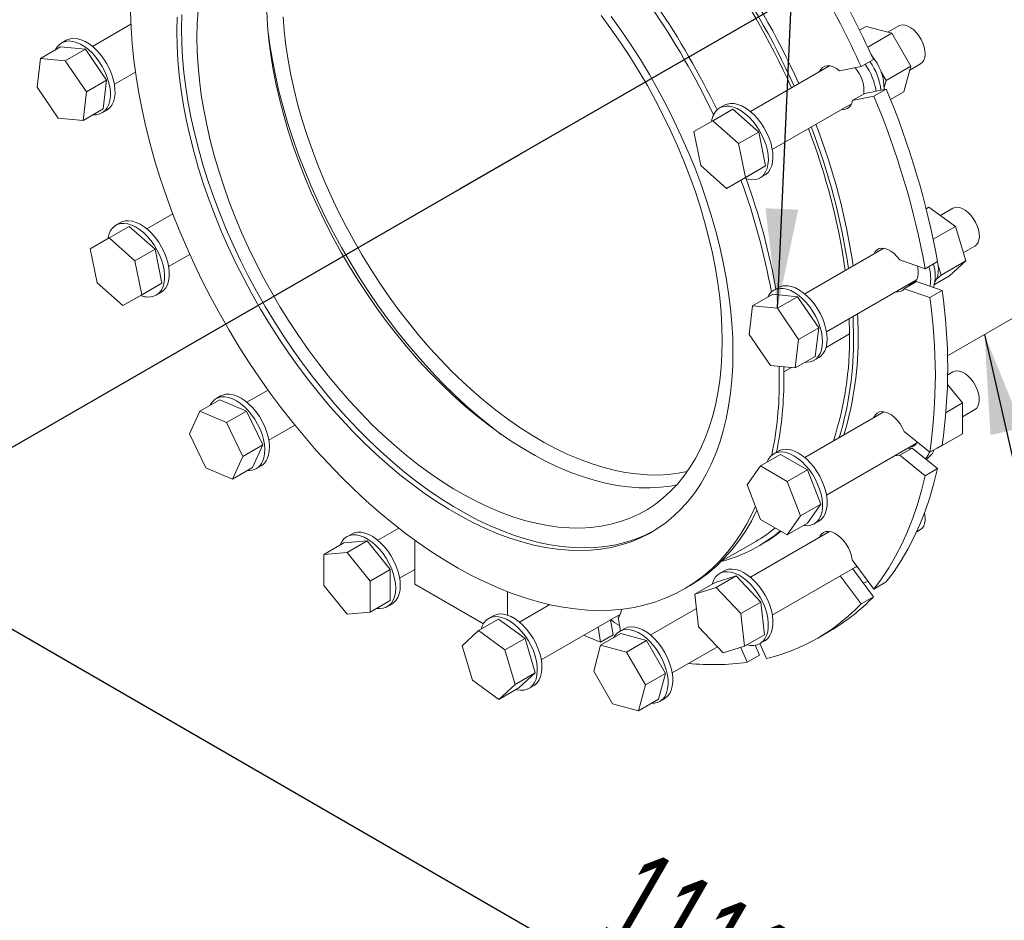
# Model space of a CAD drawing. Header units: millimetres. Extents: x 195 to 7681, y 65 to 5395.
# Tile 14 of 80: x 446 to 897, y 3596 to 4008. Entities that reach past the tile are written whole.
import ezdxf

# ---------------------------------------------------------------- set-up
doc = ezdxf.new("R2010")
doc.units = ezdxf.units.MM
doc.layers.add('COTAS', color=1, linetype='Continuous')
doc.styles.add('SLDTEXTSTYLE4', font='TXT', dxfattribs={"width": 0.605})
doc.dimstyles.new('SLDDIMSTYLE0', dxfattribs={"dimtxt": 45.5, "dimasz": 45.5, "dimexe": 0, "dimexo": 0.0625, "dimgap": 11.375, "dimtad": 1, "dimdec": 0, "dimrnd": 1e-09, "dimzin": 12, "dimdsep": 46, "dimtxsty": 'SLDTEXTSTYLE4', "dimsah": 1, "dimcen": 0.09, "dimadec": 0, "dimazin": 3, "dimtfac": 1, "dimtdec": 0, "dimtofl": 0, "dimtmove": 0, "dimatfit": 3, "dimfxl": 1, "dimfrac": 2, "dimtolj": 1, "dimtzin": 12, "dimarcsym": 0})
doc.dimstyles.new('SLDDIMSTYLE1', dxfattribs={"dimtxt": 0.18, "dimasz": 45.5, "dimexe": 0, "dimexo": 0.0625, "dimgap": 0, "dimtad": 0, "dimtih": 1, "dimtoh": 1, "dimdec": 0, "dimrnd": 1e-09, "dimzin": 0, "dimdsep": 46, "dimtxsty": 'Standard', "dimsah": 1, "dimcen": 0.09, "dimadec": 0, "dimazin": 0, "dimtfac": 45.5, "dimtdec": 0, "dimtofl": 0, "dimtmove": 0, "dimatfit": 3, "dimfxl": 1, "dimfrac": 2, "dimtolj": 1, "dimtzin": 0, "dimarcsym": 0})

# ---------------------------------------------------------------- blocks, each defined once
blk = doc.blocks.new('_D_2')
at = {"layer": 'COTAS', "ltscale": 13, "transparency": 16777216}
for p, q in [((675.29, 3946.24), (361.5, 3765.09)), ((370.69, 3770.4), (1156.61, 3316.69)), ((1461.21, 3492.54), (1147.41, 3311.39))]:
    blk.add_line(p, q, dxfattribs=at)
for points in [[(370.69, 3770.4), (399.36, 3745.76), (406.36, 3757.88)], [(1156.61, 3316.69), (1127.93, 3341.33), (1120.93, 3329.21)]]:
    blk.add_solid(points, dxfattribs=at)
at = {"layer": 'COTAS', "ltscale": 13, "transparency": 16777216, "insert": (732.77, 3629.1), "char_height": 45.5, "attachment_point": 1, "rotation": 330.0027, "style": 'SLDTEXTSTYLE4'}
blk.add_mtext('1111', dxfattribs=at)

msp = doc.modelspace()

# ---------------------------------------------------------------- linework, layer by layer
at = {"color": 7, "linetype": 'Continuous', "ltscale": 13}
for p, q in [((1038.03, 4155.65), (684.48, 3951.54)), ((684.48, 3951.54), (663.62, 3939.5)), ((663.62, 3939.5), (647.71, 3930.32))]:
    msp.add_line(p, q, dxfattribs=at)
at = {"color": 7, "linetype": 'Continuous', "lineweight": 18, "ltscale": 13}
for p, q in [((497.3, 4005.77), (479.74, 3995.63)), ((833.79, 4004.82), (830.79, 4003.09)), ((833.79, 4004.82), (845.62, 4001.65)), ((848.76, 4005.01), (843.79, 4002.14)), ((467.71, 3998.5), (465.59, 3997.27)), ((845.62, 4001.65), (834.57, 3995.27)), ((845.62, 4001.65), (854.28, 3986.65)), ((871.06, 3853.96), (1126.93, 4001.66)), ((465.12, 3995.47), (455.93, 3990.16)), ((476.43, 3994.35), (465.12, 3995.47)), ((476.43, 3994.35), (467.24, 3989.05)), ((486.15, 3980.13), (476.43, 3994.35)), ((455.93, 3990.16), (454.33, 3977.07)), ((467.24, 3989.05), (455.93, 3990.16)), ((476.96, 3974.83), (467.24, 3989.05)), ((837.16, 3989.66), (831.51, 3986.39)), ((836.05, 3992.09), (836.68, 3991)), ((817.11, 3986.74), (780.88, 3965.83)), ((831.51, 3986.39), (821.6, 3984.47)), ((840.58, 3984.24), (842.96, 3980.12)), ((854.28, 3986.65), (842.96, 3980.12)), ((854.28, 3986.65), (851.11, 3974.82)), ((853.78, 3984.82), (858.76, 3987.69)), ((486.15, 3980.13), (476.96, 3974.83)), ((484.55, 3967.03), (486.15, 3980.13)), ((489.74, 3978.31), (499.34, 3983.85)), ((842.96, 3980.12), (842.09, 3976.87)), ((454.33, 3977.07), (464.04, 3962.85)), ((833.15, 3974.15), (843.06, 3976.07)), ((843.06, 3976.07), (837.4, 3972.81)), ((475.36, 3961.73), (476.96, 3974.83)), ((833.15, 3974.15), (827.5, 3970.88)), ((827.5, 3970.88), (837.4, 3972.81)), ((851.11, 3974.82), (845, 3971.29)), ((484.55, 3967.03), (475.36, 3961.73)), ((484.08, 3965.23), (486.21, 3966.46)), ((772.81, 3966.94), (763.62, 3961.63)), ((768.85, 3968.7), (766.73, 3967.47)), ((784.64, 3956.45), (772.81, 3966.94)), ((790.88, 3948.51), (827.11, 3969.42)), ((464.04, 3962.85), (475.36, 3961.73)), ((763.62, 3961.63), (754.95, 3956.63)), ((775.45, 3951.14), (763.62, 3961.63)), ((754.95, 3956.63), (758.12, 3941.14)), ((784.64, 3956.45), (775.45, 3951.14)), ((787.81, 3940.96), (784.64, 3956.45)), ((778.62, 3935.65), (775.45, 3951.14)), ((758.12, 3941.14), (769.95, 3930.65)), ((787.81, 3940.96), (778.62, 3935.65)), ((779.15, 3935.96), (787.81, 3940.96)), ((779.15, 3935.96), (769.95, 3930.65)), ((769.95, 3930.65), (778.62, 3935.65)), ((785.23, 3935.43), (787.35, 3936.65)), ((862.57, 3922.1), (861.29, 3921.36)), ((862.57, 3922.1), (874.71, 3913.24)), ((873.57, 3921.52), (867.88, 3918.23)), ((516.45, 3919), (504.55, 3912.14)), ((496.48, 3913.25), (487.28, 3907.94)), ((492.52, 3915), (490.4, 3913.78)), ((508.31, 3902.76), (496.48, 3913.25)), ((874.71, 3913.24), (864.53, 3907.36)), ((874.71, 3913.24), (879.4, 3897.47)), ((487.28, 3907.94), (478.62, 3902.94)), ((499.11, 3897.45), (487.28, 3907.94)), ((841.92, 3903.25), (805.69, 3882.33)), ((878.3, 3901.16), (883.57, 3904.2)), ((478.62, 3902.94), (481.79, 3887.45)), ((508.31, 3902.76), (499.11, 3897.45)), ((511.48, 3887.27), (508.31, 3902.76)), ((514.55, 3894.81), (524.21, 3900.39)), ((502.28, 3881.96), (499.11, 3897.45)), ((860.86, 3893.87), (849.18, 3897.93)), ((866.52, 3897.13), (860.86, 3893.87)), ((866.8, 3895.27), (868.09, 3890.94)), ((879.4, 3897.47), (868.09, 3890.94)), ((879.4, 3897.47), (871.94, 3890.55)), ((871.94, 3890.55), (865.05, 3886.57)), ((868.09, 3890.94), (866.04, 3889.04)), ((481.79, 3887.45), (493.62, 3876.96)), ((511.48, 3887.27), (502.28, 3881.96)), ((502.82, 3882.27), (511.48, 3887.27)), ((793.66, 3885.2), (791.54, 3883.98)), ((815.69, 3865.01), (856.89, 3888.79)), ((856.9, 3887.98), (851.25, 3884.72)), ((855.81, 3888.17), (856.49, 3888.23)), ((856.9, 3887.98), (868.58, 3883.92)), ((502.82, 3882.27), (493.62, 3876.96)), ((493.62, 3876.96), (502.28, 3881.96)), ((508.9, 3881.74), (511.02, 3882.96)), ((791.07, 3882.17), (781.88, 3876.87)), ((802.39, 3881.05), (791.07, 3882.17)), ((802.39, 3881.05), (793.2, 3875.75)), ((812.1, 3866.83), (802.39, 3881.05)), ((851.25, 3884.72), (862.93, 3880.66)), ((868.58, 3883.92), (862.93, 3880.66)), ((781.88, 3876.87), (780.28, 3863.77)), ((793.2, 3875.75), (781.88, 3876.87)), ((802.91, 3861.53), (793.2, 3875.75)), ((826.26, 3863.99), (826.13, 3871.04)), ((780.28, 3863.77), (790, 3849.55)), ((812.1, 3866.83), (802.91, 3861.53)), ((810.51, 3853.74), (812.1, 3866.83)), ((826.26, 3863.99), (815.49, 3857.77)), ((801.31, 3848.43), (802.91, 3861.53)), ((810.51, 3853.74), (801.31, 3848.43)), ((790, 3849.55), (801.31, 3848.43)), ((794.08, 3843.37), (794, 3849.15)), ((796.2, 3844.6), (796.16, 3848.94)), ((810.04, 3851.93), (812.16, 3853.16)), ((799.6, 3848.6), (796.19, 3846.63)), ((873.57, 3846.65), (871.15, 3845.25)), ((871.08, 3840.84), (877.86, 3832.4)), ((538.36, 3835.6), (536.24, 3834.37)), ((560.06, 3838.3), (550.4, 3832.73)), ((538.04, 3833.87), (528.84, 3828.57)), ((550.18, 3828.71), (538.04, 3833.87)), ((877.86, 3832.4), (870.39, 3828.09)), ((877.86, 3832.4), (877.86, 3818.26)), ((528.84, 3828.57), (524.16, 3818.21)), ((540.99, 3823.4), (528.84, 3828.57)), ((550.18, 3828.71), (540.99, 3823.4)), ((557.64, 3813.19), (550.18, 3828.71)), ((841.92, 3828.38), (805.69, 3807.46)), ((877.86, 3826.03), (883.57, 3829.33)), ((548.44, 3807.88), (540.99, 3823.4)), ((560.4, 3815.41), (572.3, 3822.28)), ((524.16, 3818.21), (531.61, 3802.68)), ((862.93, 3809.87), (851.25, 3819.3)), ((877.86, 3818.26), (866.55, 3811.73)), ((557.64, 3813.19), (548.44, 3807.88)), ((552.95, 3802.83), (557.64, 3813.19)), ((815.69, 3790.14), (856.89, 3813.92)), ((855.81, 3813.3), (856.49, 3813.36)), ((868.58, 3813.14), (862.93, 3809.87)), ((794.67, 3808.87), (785.47, 3803.56)), ((793.66, 3810.33), (791.54, 3809.11)), ((806.91, 3801.8), (794.67, 3808.87)), ((854.83, 3811.75), (849.18, 3808.48)), ((849.18, 3808.48), (860.86, 3799.05)), ((854.83, 3811.75), (866.52, 3802.32)), ((866.55, 3811.73), (866.07, 3811.69)), ((866.55, 3811.96), (866.55, 3811.73)), ((543.76, 3797.52), (548.44, 3807.88)), ((861.21, 3806.6), (861.66, 3806.86)), ((531.61, 3802.68), (543.76, 3797.52)), ((552.95, 3802.83), (543.76, 3797.52)), ((554.74, 3802.33), (556.86, 3803.55)), ((785.47, 3803.56), (779.35, 3794.85)), ((797.72, 3796.49), (785.47, 3803.56)), ((806.91, 3801.8), (797.72, 3796.49)), ((813.04, 3786.01), (806.91, 3801.8)), ((866.52, 3802.32), (860.86, 3799.05)), ((779.35, 3794.85), (785.47, 3779.06)), ((803.84, 3780.71), (797.72, 3796.49)), ((813.04, 3786.01), (803.84, 3780.71)), ((806.91, 3777.3), (813.04, 3786.01)), ((785.47, 3779.06), (797.72, 3771.99)), ((797.72, 3771.99), (803.84, 3780.71)), ((806.91, 3777.3), (797.72, 3771.99)), ((810.04, 3777.06), (812.16, 3778.29)), ((598.27, 3772.36), (596.14, 3771.14)), ((619.9, 3775.04), (610.3, 3769.5)), ((817.11, 3773.53), (780.88, 3752.61)), ((856.96, 3773.44), (858.76, 3774.48)), ((594.79, 3768.31), (585.59, 3763.01)), ((605.39, 3769.26), (594.79, 3768.31)), ((605.39, 3769.26), (596.2, 3763.95)), ((616, 3756.07), (605.39, 3769.26)), ((627.21, 3769.55), (627.21, 3749.45)), ((767.61, 3759.94), (783.27, 3768.98)), ((784.52, 3766.82), (786.64, 3768.04)), ((596.2, 3763.95), (585.59, 3763.01)), ((606.81, 3750.76), (596.2, 3763.95)), ((585.59, 3763.01), (585.59, 3748.86)), ((837.4, 3747.19), (827.5, 3760.55)), ((616, 3756.07), (606.81, 3750.76)), ((616, 3741.92), (616, 3756.07)), ((620.3, 3752.17), (627.21, 3756.16)), ((768.85, 3755.48), (766.73, 3754.26)), ((790.88, 3735.29), (829.64, 3757.67)), ((827.65, 3756.52), (837.16, 3743.68)), ((606.81, 3736.62), (606.81, 3750.76)), ((764.66, 3750.18), (755.47, 3744.87)), ((774.38, 3753.18), (764.66, 3750.18)), ((774.38, 3753.18), (765.19, 3747.87)), ((785.69, 3741.24), (774.38, 3753.18)), ((821.99, 3753.25), (831.51, 3740.41)), ((834.72, 3750.79), (834.73, 3750.79)), ((843.06, 3750.46), (837.4, 3747.19)), ((585.59, 3748.86), (596.2, 3735.67)), ((627.21, 3749.45), (658.6, 3731.33)), ((669.63, 3735.26), (669.63, 3746)), ((750.58, 3747.22), (752.7, 3748.45)), ((765.19, 3747.87), (755.47, 3744.87)), ((776.5, 3735.93), (765.19, 3747.87)), ((616, 3741.92), (606.81, 3736.62)), ((755.47, 3744.87), (757.07, 3729.93)), ((785.69, 3741.24), (776.5, 3735.93)), ((787.29, 3726.29), (785.69, 3741.24)), ((837.16, 3743.68), (831.51, 3740.41)), ((596.2, 3735.67), (606.81, 3736.62)), ((614.64, 3739.1), (616.76, 3740.32)), ((688.97, 3740.06), (675.13, 3732.07)), ((756.17, 3738.34), (735.04, 3726.14)), ((665.54, 3733.46), (656.35, 3728.15)), ((663.1, 3734.94), (660.98, 3733.71)), ((677.69, 3724.6), (665.54, 3733.46)), ((685.13, 3714.75), (721.36, 3735.66)), ((716.88, 3733.07), (717.96, 3726.15)), ((721.33, 3728.04), (720.38, 3734.1)), ((778.1, 3720.98), (776.5, 3735.93)), ((656.35, 3728.15), (648.9, 3721.24)), ((668.49, 3719.3), (656.35, 3728.15)), ((711.22, 3729.8), (712.3, 3722.89)), ((723, 3729.01), (720.88, 3727.78)), ((757.07, 3729.93), (768.38, 3717.98)), ((811.64, 3724.74), (817.3, 3728)), ((677.69, 3724.6), (668.49, 3719.3)), ((682.37, 3708.83), (677.69, 3724.6)), ((721.47, 3726.76), (712.28, 3721.45)), ((717.96, 3726.15), (712.3, 3722.89)), ((733.3, 3723.59), (721.47, 3726.76)), ((733.3, 3723.59), (724.11, 3718.28)), ((741.96, 3708.59), (733.3, 3723.59)), ((787.29, 3726.29), (778.1, 3720.98)), ((785.23, 3722.21), (787.35, 3723.44)), ((648.9, 3721.24), (653.58, 3705.47)), ((673.18, 3703.53), (668.49, 3719.3)), ((712.28, 3721.45), (709.11, 3709.62)), ((724.11, 3718.28), (712.28, 3721.45)), ((732.77, 3703.28), (724.11, 3718.28)), ((745.03, 3708.82), (765.74, 3720.77)), ((768.38, 3717.98), (778.1, 3720.98)), ((776.4, 3720.46), (779.34, 3713.67)), ((783.04, 3721.44), (785, 3716.93)), ((788.16, 3715.38), (785.2, 3722.2)), ((785, 3716.93), (779.34, 3713.67)), ((709.11, 3709.62), (717.77, 3694.62)), ((653.58, 3705.47), (665.72, 3696.61)), ((682.37, 3708.83), (673.18, 3703.53)), ((674.92, 3701.92), (682.37, 3708.83)), ((741.96, 3708.59), (732.77, 3703.28)), ((738.79, 3696.76), (741.96, 3708.59)), ((665.72, 3696.61), (673.18, 3703.53)), ((674.92, 3701.92), (665.72, 3696.61)), ((679.48, 3701.67), (681.6, 3702.89)), ((729.6, 3691.45), (732.77, 3703.28)), ((738.79, 3696.76), (729.6, 3691.45)), ((739.38, 3695.74), (741.5, 3696.96)), ((717.77, 3694.62), (729.6, 3691.45))]:
    msp.add_line(p, q, dxfattribs=at)
at = {"color": 7, "linetype": 'Continuous', "lineweight": 18, "ltscale": 13, "flags": 128}
for points in [[(497.13, 4011.28), (497.38, 4004.1), (497.88, 3996.79), (498.63, 3989.37), (499.63, 3981.85), (500.87, 3974.24), (502.36, 3966.55), (504.09, 3958.8), (506.05, 3951), (508.26, 3943.16), (510.69, 3935.3), (513.35, 3927.43), (516.24, 3919.56), (519.34, 3911.71), (522.66, 3903.88), (526.18, 3896.1), (529.9, 3888.38), (533.82, 3880.72), (537.93, 3873.15), (542.22, 3865.67), (546.68, 3858.29), (551.31, 3851.04), (556.1, 3843.91), (561.04, 3836.94), (566.13, 3830.11), (571.34, 3823.45), (576.69, 3816.98), (582.14, 3810.69), (587.71, 3804.6), (593.37, 3798.72), (599.12, 3793.06), (604.95, 3787.63), (610.85, 3782.43), (616.81, 3777.49), (622.81, 3772.8), (628.86, 3768.37), (634.93, 3764.22), (641.02, 3760.34), (647.11, 3756.75), (653.21, 3753.45), (659.29, 3750.44), (665.35, 3747.74), (671.38, 3745.34), (677.36, 3743.25), (683.29, 3741.48), (689.15, 3740.02), (694.94, 3738.88), (700.65, 3738.06), (706.27, 3737.56), (711.78, 3737.39), (717.18, 3737.54), (722.46, 3738.01), (727.61, 3738.8), (732.63, 3739.92), (737.49, 3741.35), (742.2, 3743.1), (746.75, 3745.17), (751.13, 3747.54), (755.33, 3750.22), (759.34, 3753.2), (763.16, 3756.48), (766.79, 3760.05), (770.21, 3763.91), (773.42, 3768.04), (776.41, 3772.45), (779.19, 3777.12), (781.74, 3782.04), (783.14, 3785.08)], [(528, 4012.05), (527.63, 4005.96), (527.5, 3999.71), (527.63, 3993.32), (528, 3986.8), (528.62, 3980.16), (529.49, 3973.42), (530.6, 3966.59), (531.96, 3959.69), (533.56, 3952.72), (535.39, 3945.71), (537.46, 3938.66), (539.75, 3931.6), (542.27, 3924.54), (545, 3917.49), (547.95, 3910.46), (551.11, 3903.48), (554.46, 3896.55), (558.01, 3889.69), (561.75, 3882.91), (565.66, 3876.23), (569.75, 3869.67), (573.99, 3863.23), (578.39, 3856.93), (582.93, 3850.78), (587.61, 3844.8), (592.41, 3839), (597.32, 3833.38), (602.34, 3827.96), (607.46, 3822.76), (612.65, 3817.78), (617.92, 3813.03), (623.25, 3808.53), (628.64, 3804.28), (634.06, 3800.29), (639.51, 3796.57), (644.98, 3793.12), (650.45, 3789.96), (655.91, 3787.09), (661.36, 3784.52), (666.79, 3782.25), (672.17, 3780.29), (677.5, 3778.64), (682.77, 3777.3), (687.97, 3776.28), (693.08, 3775.58), (698.1, 3775.2), (703.02, 3775.14), (707.82, 3775.41), (712.49, 3775.99), (717.03, 3776.89), (721.43, 3778.12), (725.68, 3779.65), (729.76, 3781.5), (733.67, 3783.66), (737.41, 3786.12), (740.96, 3788.89), (744.31, 3791.94), (747.47, 3795.28), (750.42, 3798.9), (753.16, 3802.79), (755.67, 3806.95), (757.97, 3811.37), (760.03, 3816.03), (761.87, 3820.92), (763.46, 3826.05), (764.82, 3831.39), (765.93, 3836.93), (766.8, 3842.67), (767.42, 3848.59), (767.8, 3854.68), (767.92, 3860.92)], [(747.11, 3794.88), (744.31, 3794.36), (739.64, 3793.78), (734.83, 3793.51), (729.92, 3793.57), (724.9, 3793.95), (719.79, 3794.65), (714.59, 3795.67), (709.32, 3797.01), (703.99, 3798.66), (698.61, 3800.62), (693.18, 3802.89), (687.73, 3805.46), (682.27, 3808.33), (676.8, 3811.49), (671.33, 3814.93), (665.88, 3818.66), (660.46, 3822.65), (655.07, 3826.9), (649.74, 3831.4), (644.47, 3836.15), (639.28, 3841.13), (634.16, 3846.33), (629.14, 3851.75), (624.23, 3857.36), (619.43, 3863.17), (614.75, 3869.15), (610.21, 3875.3), (605.81, 3881.6), (601.57, 3888.04), (597.48, 3894.6), (593.57, 3901.28), (589.83, 3908.06), (586.28, 3914.92), (582.93, 3921.84), (579.77, 3928.83), (576.82, 3935.86), (574.09, 3942.91), (571.57, 3949.97), (569.28, 3957.03), (567.21, 3964.08), (565.38, 3971.09), (563.78, 3978.06), (562.42, 3984.96), (561.31, 3991.79), (560.44, 3998.53), (559.82, 4005.17), (559.45, 4011.69)], [(518.44, 4009), (518.31, 4002.57), (518.44, 3996), (518.81, 3989.29), (519.43, 3982.47), (520.3, 3975.54), (521.41, 3968.53), (522.77, 3961.43), (524.37, 3954.27), (526.2, 3947.07), (528.27, 3939.82), (530.57, 3932.56), (533.09, 3925.29), (535.84, 3918.03), (538.79, 3910.79), (541.96, 3903.58), (545.33, 3896.43), (548.9, 3889.34), (552.65, 3882.32), (556.59, 3875.4), (560.7, 3868.58), (564.98, 3861.88), (569.42, 3855.32), (574, 3848.89), (578.73, 3842.63), (583.58, 3836.53), (588.56, 3830.62), (593.65, 3824.9), (598.84, 3819.38), (604.12, 3814.07), (609.49, 3809), (614.92, 3804.15), (620.41, 3799.55), (625.96, 3795.21), (631.54, 3791.13), (637.15, 3787.31), (642.77, 3783.78), (648.41, 3780.53), (654.03, 3777.57), (659.64, 3774.9), (665.22, 3772.54), (670.77, 3770.49), (676.26, 3768.74), (681.69, 3767.31), (687.06, 3766.2), (692.34, 3765.4), (697.53, 3764.93), (702.62, 3764.77), (707.6, 3764.94), (712.45, 3765.43), (717.18, 3766.24), (721.76, 3767.37), (726.2, 3768.82), (730.48, 3770.57), (734.59, 3772.64), (738.53, 3775.02), (742.28, 3777.7), (745.85, 3780.67), (749.22, 3783.93), (752.39, 3787.48), (755.34, 3791.31), (758.09, 3795.4), (760.61, 3799.76), (762.91, 3804.37), (764.98, 3809.22), (766.81, 3814.31), (768.41, 3819.63), (769.77, 3825.16), (770.88, 3830.89), (771.75, 3836.81), (772.37, 3842.91), (772.74, 3849.19), (772.87, 3855.62)], [(520.56, 4010.22), (520.43, 4003.79), (520.56, 3997.22), (520.93, 3990.52), (521.55, 3983.7), (522.42, 3976.77), (523.53, 3969.75), (524.89, 3962.66), (526.49, 3955.5), (528.32, 3948.29), (530.39, 3941.05), (532.69, 3933.79), (535.21, 3926.52), (537.96, 3919.25), (540.92, 3912.01), (544.08, 3904.81), (547.45, 3897.65), (551.02, 3890.56), (554.77, 3883.55), (558.71, 3876.62), (562.82, 3869.81), (567.1, 3863.11), (571.54, 3856.54), (576.12, 3850.12), (580.85, 3843.85), (585.7, 3837.76), (590.68, 3831.84), (595.77, 3826.12), (600.96, 3820.6), (606.24, 3815.3), (611.61, 3810.22), (617.04, 3805.38), (622.54, 3800.78), (628.08, 3796.43), (633.66, 3792.35), (639.27, 3788.54), (644.9, 3785), (650.53, 3781.75), (656.15, 3778.79), (661.76, 3776.13), (667.34, 3773.77), (672.89, 3771.71), (678.38, 3769.97), (683.82, 3768.54), (689.18, 3767.42), (694.46, 3766.63), (699.65, 3766.15), (704.74, 3766), (709.72, 3766.17), (714.57, 3766.66), (719.3, 3767.47), (723.88, 3768.59), (728.32, 3770.04), (732.6, 3771.8), (736.64, 3773.83)], [(566.95, 4009.26), (567.48, 4002.74), (568.25, 3996.12), (569.27, 3989.41), (570.52, 3982.61), (572.02, 3975.75), (573.76, 3968.83), (575.73, 3961.89), (577.92, 3954.92), (580.34, 3947.94), (582.98, 3940.97), (585.83, 3934.02), (588.9, 3927.11), (592.16, 3920.25), (595.61, 3913.46), (599.25, 3906.74), (603.08, 3900.12), (607.07, 3893.61), (611.23, 3887.22), (615.53, 3880.97), (619.99, 3874.86), (624.58, 3868.92), (629.3, 3863.15), (634.13, 3857.56), (639.07, 3852.17), (644.1, 3847), (649.22, 3842.04), (654.41, 3837.31), (659.67, 3832.82), (664.98, 3828.58), (670.33, 3824.6), (675.71, 3820.89), (681.1, 3817.45), (686.51, 3814.3), (691.91, 3811.43), (697.29, 3808.86), (702.65, 3806.59), (707.97, 3804.62), (713.24, 3802.96), (718.45, 3801.61), (723.59, 3800.58), (728.65, 3799.87), (733.61, 3799.47), (738.47, 3799.4), (743.21, 3799.65), (747.84, 3800.21), (751.95, 3801.01)], [(767.92, 3860.92), (767.8, 3867.31), (767.42, 3873.83), (766.8, 3880.47), (765.93, 3887.21), (764.82, 3894.04), (763.46, 3900.95), (761.87, 3907.91), (760.03, 3914.93), (757.97, 3921.97), (755.67, 3929.03), (753.16, 3936.1), (750.42, 3943.15), (747.47, 3950.18), (744.31, 3957.16), (740.96, 3964.09), (737.41, 3970.95), (733.67, 3977.72), (729.76, 3984.4), (725.68, 3990.97), (721.43, 3997.4), (717.03, 4003.7), (712.49, 4009.85)], [(772.87, 3855.62), (772.74, 3862.19), (772.37, 3868.89), (771.75, 3875.72), (770.88, 3882.64), (769.77, 3889.66), (768.41, 3896.75), (766.81, 3903.91), (764.98, 3911.12), (762.91, 3918.36), (760.61, 3925.63), (758.09, 3932.9), (755.34, 3940.16), (752.39, 3947.4), (749.22, 3954.61), (745.85, 3961.76), (742.28, 3968.85), (738.53, 3975.87), (734.59, 3982.79), (730.48, 3989.6), (726.2, 3996.3), (721.76, 4002.87), (717.18, 4009.29)], [(559.98, 4003.25), (560.88, 3996.36), (562.02, 3989.37), (563.41, 3982.3), (565.04, 3975.17), (566.91, 3967.99), (569.01, 3960.78), (571.34, 3953.56), (573.89, 3946.32), (576.67, 3939.1), (579.65, 3931.91), (582.85, 3924.75), (586.25, 3917.64), (589.84, 3910.61), (593.62, 3903.65), (597.58, 3896.79), (601.72, 3890.04), (606.02, 3883.41), (610.47, 3876.91), (615.07, 3870.57), (619.81, 3864.38), (624.68, 3858.37), (629.66, 3852.54), (634.76, 3846.91), (639.95, 3841.48), (645.23, 3836.28), (650.59, 3831.3), (656.02, 3826.57), (661.5, 3822.08), (666.99, 3817.87)], [(848.76, 4005.01), (849.26, 4005.25), (850.37, 4005.47), (851.61, 4005.37), (852.92, 4004.94), (854.26, 4004.2), (855.59, 4003.18), (856.85, 4001.91), (858, 4000.44), (858.99, 3998.82), (859.8, 3997.12), (860.38, 3995.38), (860.73, 3993.68), (860.83, 3992.08), (860.67, 3990.63), (860.26, 3989.38), (859.62, 3988.39), (858.76, 3987.69)], [(479.98, 3964.39), (481.47, 3964.4), (482.98, 3964.73), (484.32, 3965.38), (485.48, 3966.33), (486.44, 3967.58), (487.17, 3969.09), (487.65, 3970.84), (487.89, 3972.79), (487.88, 3974.91), (487.61, 3977.15), (487.09, 3979.47), (486.33, 3981.82), (485.35, 3984.17), (484.17, 3986.45), (482.8, 3988.64), (481.28, 3990.68), (479.63, 3992.54), (477.89, 3994.18), (476.09, 3995.57), (474.26, 3996.67), (472.45, 3997.48), (470.68, 3997.97), (469, 3998.14), (467.43, 3997.98), (466, 3997.49), (464.74, 3996.69), (463.68, 3995.58), (462.84, 3994.2), (462.81, 3994.14)], [(486.21, 3966.46), (486.45, 3966.6), (487.61, 3967.56), (488.56, 3968.8), (489.29, 3970.32), (489.78, 3972.07), (490.01, 3974.02), (490, 3976.13), (489.73, 3978.37), (489.21, 3980.69), (488.45, 3983.05), (487.47, 3985.39), (486.29, 3987.68), (484.92, 3989.86), (483.4, 3991.91), (481.75, 3993.76), (480.01, 3995.4), (478.21, 3996.79), (476.39, 3997.9), (474.57, 3998.71), (472.81, 3999.2), (471.12, 3999.37), (469.55, 3999.2), (468.12, 3998.72), (467.71, 3998.5)], [(821.6, 3984.47), (820.19, 3985.52), (818.76, 3986.27), (817.37, 3986.7), (816.06, 3986.79), (814.88, 3986.55), (813.86, 3985.97), (813.05, 3985.09), (812.53, 3984.1)], [(778.06, 3935.33), (779.8, 3934.8), (781.51, 3934.57), (783.1, 3934.67), (784.56, 3935.09), (785.85, 3935.84), (786.95, 3936.89), (787.83, 3938.22), (788.49, 3939.81), (788.9, 3941.63), (789.06, 3943.63), (788.96, 3945.79), (788.61, 3948.06), (788.02, 3950.4), (787.19, 3952.76), (786.14, 3955.09), (784.9, 3957.35), (783.48, 3959.49), (781.92, 3961.48), (780.24, 3963.27), (778.47, 3964.84), (776.66, 3966.14), (774.84, 3967.16), (773.03, 3967.87), (771.29, 3968.26), (769.64, 3968.32), (768.1, 3968.06), (766.73, 3967.47), (766.73, 3967.47)], [(787.35, 3936.65), (787.97, 3937.06), (789.07, 3938.11), (789.95, 3939.45), (790.61, 3941.04), (791.02, 3942.85), (791.18, 3944.86), (791.08, 3947.02), (790.73, 3949.29), (790.14, 3951.62), (789.31, 3953.98), (788.27, 3956.31), (787.02, 3958.57), (785.6, 3960.72), (784.04, 3962.7), (782.36, 3964.5), (780.59, 3966.06), (778.78, 3967.36), (776.96, 3968.38), (775.16, 3969.09), (773.41, 3969.48), (771.76, 3969.55), (770.23, 3969.28), (768.85, 3968.69), (768.85, 3968.69)], [(873.57, 3921.52), (874.13, 3921.78), (875.26, 3921.98), (876.5, 3921.86), (877.82, 3921.41), (879.16, 3920.65), (880.48, 3919.61), (881.74, 3918.33), (882.88, 3916.85), (883.86, 3915.22), (884.65, 3913.51), (885.23, 3911.78), (885.56, 3910.08), (885.64, 3908.49), (885.46, 3907.05), (885.04, 3905.82), (884.38, 3904.85), (883.57, 3904.2)], [(508.9, 3881.74), (510.09, 3882.64), (511.09, 3883.83), (511.86, 3885.29), (512.39, 3887), (512.68, 3888.92), (512.71, 3891.01), (512.49, 3893.23), (512.02, 3895.54), (511.3, 3897.89), (510.36, 3900.24), (509.21, 3902.54), (507.88, 3904.74), (506.38, 3906.82), (504.76, 3908.71), (503.03, 3910.39), (501.24, 3911.83), (499.42, 3912.99), (497.6, 3913.86), (495.82, 3914.41), (494.12, 3914.64), (492.52, 3914.54), (491.06, 3914.11), (489.77, 3913.37), (488.68, 3912.32), (487.79, 3910.99), (487.14, 3909.4), (486.73, 3907.62)], [(511.02, 3882.96), (512.22, 3883.86), (513.21, 3885.05), (513.98, 3886.52), (514.51, 3888.23), (514.8, 3890.14), (514.83, 3892.23), (514.61, 3894.45), (514.14, 3896.76), (513.42, 3899.11), (512.48, 3901.46), (511.34, 3903.76), (510, 3905.97), (508.51, 3908.04), (506.88, 3909.94), (505.15, 3911.62), (503.36, 3913.06), (501.54, 3914.22), (499.72, 3915.08), (497.94, 3915.64), (496.24, 3915.86), (494.64, 3915.76), (493.19, 3915.34), (492.52, 3915)], [(849.18, 3897.93), (847.94, 3899.47), (846.6, 3900.81), (845.19, 3901.9), (843.76, 3902.69), (842.36, 3903.16), (841.04, 3903.3), (839.84, 3903.1), (838.8, 3902.57), (837.96, 3901.73), (837.34, 3900.6)], [(853.69, 3886.94), (854.34, 3887), (855.41, 3887.37), (856.31, 3888.04), (857.01, 3889), (857.47, 3890.22), (857.69, 3891.66), (857.66, 3893.26), (857.38, 3894.97), (857.35, 3895.08)], [(866.5, 3897.12), (866.65, 3896.32), (866.88, 3894.28), (866.86, 3892.37), (866.59, 3890.64), (866.07, 3889.11), (865.32, 3887.83), (865.31, 3887.82)], [(812.16, 3853.16), (813, 3853.74), (814.06, 3854.85), (814.91, 3856.23), (815.52, 3857.86), (815.88, 3859.72), (815.99, 3861.76), (815.85, 3863.94), (815.45, 3866.23), (814.81, 3868.57), (813.94, 3870.93), (812.86, 3873.25), (811.58, 3875.49), (810.13, 3877.61), (808.54, 3879.56), (806.84, 3881.31), (805.07, 3882.83), (803.25, 3884.08), (801.43, 3885.04), (799.64, 3885.69), (797.9, 3886.02)], [(852.99, 3886.54), (853.78, 3886.49), (854.38, 3886.53)], [(856.49, 3888.23), (856.46, 3888.23), (855.81, 3888.17)], [(805.93, 3851.1), (806.63, 3851.07), (808.2, 3851.23), (809.63, 3851.71), (810.88, 3852.52), (811.94, 3853.62), (812.79, 3855), (813.39, 3856.64), (813.76, 3858.5), (813.87, 3860.53), (813.73, 3862.72), (813.33, 3865), (812.69, 3867.35), (811.82, 3869.7), (810.74, 3872.02), (809.46, 3874.26), (808.01, 3876.38), (806.42, 3878.34), (804.72, 3880.09), (802.95, 3881.61), (801.13, 3882.86), (799.31, 3883.82), (797.51, 3884.47), (795.78, 3884.8)], [(828.02, 3862.96), (827.9, 3870.08), (827.82, 3872.01)], [(830.15, 3864.19), (830.02, 3871.3), (829.94, 3873.24)], [(873.57, 3846.65), (874.2, 3846.93), (875.33, 3847.11), (876.58, 3846.97), (877.9, 3846.5), (879.24, 3845.73), (880.56, 3844.67), (881.81, 3843.37), (882.94, 3841.88), (883.91, 3840.25), (884.69, 3838.53), (885.25, 3836.8), (885.57, 3835.11), (885.63, 3833.52), (885.44, 3832.09), (885, 3830.88), (884.33, 3829.92), (883.57, 3829.33)], [(559.7, 3806.82), (560.28, 3808.48), (560.61, 3810.36), (560.69, 3812.42), (560.52, 3814.62), (560.09, 3816.91), (559.42, 3819.26), (558.52, 3821.61), (557.41, 3823.93), (556.11, 3826.16), (554.64, 3828.26), (553.04, 3830.19), (551.33, 3831.91), (549.55, 3833.4), (547.73, 3834.61), (545.91, 3835.54), (544.12, 3836.15), (542.4, 3836.44), (540.78, 3836.4), (539.29, 3836.03), (538.36, 3835.6)], [(557.58, 3805.59), (558.16, 3807.26), (558.49, 3809.14), (558.57, 3811.2), (558.39, 3813.39), (557.97, 3815.69), (557.3, 3818.04), (556.4, 3820.39), (555.29, 3822.7), (553.99, 3824.93), (552.52, 3827.03), (550.92, 3828.96), (549.21, 3830.69), (547.43, 3832.17), (545.61, 3833.39), (543.79, 3834.31), (542, 3834.92), (540.28, 3835.21), (538.66, 3835.18), (537.17, 3834.81), (535.85, 3834.12), (534.71, 3833.13), (533.79, 3831.85), (533.47, 3831.24)], [(851.25, 3819.3), (850.39, 3821.11), (849.33, 3822.83), (848.12, 3824.41), (846.79, 3825.78), (845.38, 3826.9), (843.96, 3827.73), (842.55, 3828.25), (841.21, 3828.43), (839.99, 3828.28), (838.93, 3827.79), (838.06, 3826.99), (837.41, 3825.9), (837.34, 3825.73)], [(856.49, 3813.36), (856.32, 3813.34), (855.81, 3813.3)], [(800.79, 3808.19), (798.97, 3809.09), (797.18, 3809.69), (795.47, 3809.95), (793.86, 3809.9), (792.38, 3809.51), (791.07, 3808.8), (789.94, 3807.79), (789.03, 3806.49), (788.48, 3805.29)], [(802.91, 3809.41), (801.09, 3810.32), (799.3, 3810.91), (797.59, 3811.18), (795.98, 3811.12), (794.5, 3810.73), (793.66, 3810.33)], [(812.16, 3778.29), (813.22, 3779.06), (814.24, 3780.21), (815.04, 3781.65), (815.6, 3783.33), (815.92, 3785.22), (815.98, 3787.29), (815.79, 3789.49), (815.35, 3791.79), (814.67, 3794.14), (813.76, 3796.49), (812.63, 3798.8), (811.32, 3801.03), (809.84, 3803.12), (808.23, 3805.04), (806.52, 3806.75), (804.73, 3808.22), (802.91, 3809.41)], [(847.34, 3808.41), (847.94, 3808.35), (849.18, 3808.48)], [(852.99, 3811.67), (853.6, 3811.62), (854.83, 3811.75)], [(805.21, 3776.31), (805.26, 3776.31), (806.93, 3776.2), (808.48, 3776.42), (809.88, 3776.97), (811.1, 3777.83), (812.12, 3778.99), (812.92, 3780.42), (813.48, 3782.1), (813.8, 3783.99), (813.86, 3786.06), (813.67, 3788.27), (813.23, 3790.57), (812.55, 3792.92), (811.63, 3795.27), (810.51, 3797.58), (809.2, 3799.8), (807.72, 3801.89), (806.11, 3803.81), (804.4, 3805.52), (802.61, 3806.99), (800.79, 3808.19)], [(843.06, 3750.46), (846.58, 3755.19), (849.89, 3760.2), (852.97, 3765.48), (855.82, 3771.02), (858.44, 3776.8), (860.82, 3782.84), (862.97, 3789.11), (864.86, 3795.6), (866.52, 3802.32)], [(837.4, 3747.19), (840.93, 3751.93), (844.23, 3756.94), (847.32, 3762.21), (850.17, 3767.75), (852.79, 3773.54), (855.17, 3779.57), (857.31, 3785.84), (859.21, 3792.34), (860.86, 3799.05)], [(752.7, 3748.45), (753.25, 3748.77), (757.45, 3751.45), (761.46, 3754.43), (765.29, 3757.71), (768.91, 3761.28), (772.33, 3765.13), (775.54, 3769.27), (778.54, 3773.67), (781.31, 3778.34), (783.85, 3783.25)], [(860.46, 3781.87), (860.47, 3781.84), (860.77, 3780.16), (860.82, 3778.58), (860.61, 3777.16), (860.16, 3775.96), (859.47, 3775.03), (858.76, 3774.48)], [(620.6, 3748.79), (620.47, 3750.97), (620.09, 3753.25), (619.47, 3755.59), (618.61, 3757.94), (617.54, 3760.27), (616.27, 3762.52), (614.83, 3764.64), (613.25, 3766.61), (611.56, 3768.38), (609.79, 3769.91), (607.97, 3771.18), (606.15, 3772.16), (604.35, 3772.83), (602.61, 3773.18), (600.97, 3773.2), (599.46, 3772.9), (598.27, 3772.36)], [(827.5, 3760.55), (827.14, 3762.36), (826.53, 3764.2), (825.7, 3766.02), (824.67, 3767.76), (823.48, 3769.36), (822.16, 3770.76), (820.76, 3771.91), (819.34, 3772.79), (817.92, 3773.35), (816.58, 3773.58), (815.34, 3773.47), (814.25, 3773.03), (813.35, 3772.27), (812.67, 3771.21), (812.53, 3770.88)], [(618.48, 3747.57), (618.35, 3749.74), (617.97, 3752.02), (617.34, 3754.36), (616.49, 3756.72), (615.41, 3759.04), (614.15, 3761.29), (612.71, 3763.42), (611.13, 3765.38), (609.44, 3767.15), (607.67, 3768.68), (605.85, 3769.95), (604.03, 3770.93), (602.23, 3771.6), (600.49, 3771.95), (598.85, 3771.98), (597.34, 3771.67), (595.98, 3771.04), (594.81, 3770.11), (593.84, 3768.88), (593.1, 3767.38), (593.08, 3767.33)], [(780.98, 3749.3), (779.25, 3750.97), (777.46, 3752.39), (775.64, 3753.53), (773.82, 3754.38), (772.04, 3754.91), (770.35, 3755.12), (768.76, 3755), (767.31, 3754.55), (766.03, 3753.79), (764.94, 3752.72), (764.07, 3751.37), (763.43, 3749.77), (763.33, 3749.41)], [(783.1, 3750.53), (781.37, 3752.19), (779.58, 3753.61), (777.76, 3754.76), (775.94, 3755.61), (774.17, 3756.14), (772.47, 3756.35), (770.88, 3756.22), (769.43, 3755.78), (768.85, 3755.48)], [(828.87, 3757.23), (829.24, 3757.25), (829.86, 3757.36)], [(787.35, 3723.44), (787.43, 3723.49), (788.61, 3724.4), (789.6, 3725.62), (790.35, 3727.1), (790.87, 3728.82), (791.14, 3730.75), (791.16, 3732.84), (790.92, 3735.07), (790.43, 3737.38), (789.7, 3739.74), (788.75, 3742.08), (787.59, 3744.38), (786.24, 3746.58), (784.74, 3748.64), (783.1, 3750.53)], [(834.72, 3750.79), (833.44, 3750.23), (832.47, 3750.01)], [(609.81, 3738.35), (611.13, 3738.23), (612.71, 3738.37), (614.15, 3738.84), (615.41, 3739.62), (616.49, 3740.71), (617.34, 3742.07), (617.97, 3743.69), (618.35, 3745.54), (618.48, 3747.57)], [(616.76, 3740.32), (617.54, 3740.85), (618.61, 3741.93), (619.47, 3743.3), (620.09, 3744.92), (620.47, 3746.76), (620.6, 3748.79)], [(779.33, 3721.7), (780.77, 3721.41), (782.42, 3721.37), (783.94, 3721.65), (785.31, 3722.26), (786.49, 3723.18), (787.47, 3724.39), (788.23, 3725.87), (788.75, 3727.59), (789.02, 3729.52), (789.03, 3731.62), (788.8, 3733.85), (788.31, 3736.16), (787.58, 3738.51), (786.63, 3740.86), (785.47, 3743.16), (784.12, 3745.36), (782.62, 3747.42), (780.98, 3749.3)], [(682.32, 3716.49), (681.5, 3718.85), (680.47, 3721.18), (679.23, 3723.45), (677.83, 3725.6), (676.27, 3727.6), (674.6, 3729.41), (672.84, 3730.99), (671.03, 3732.31), (669.2, 3733.34), (667.4, 3734.07), (665.65, 3734.48), (663.99, 3734.57), (662.45, 3734.32), (661.06, 3733.76), (659.85, 3732.88), (658.84, 3731.7), (658.06, 3730.25), (657.59, 3728.87)], [(684.44, 3717.72), (683.62, 3720.07), (682.59, 3722.41), (681.36, 3724.67), (679.95, 3726.83), (678.39, 3728.83), (676.72, 3730.63), (674.96, 3732.21), (673.15, 3733.53), (671.33, 3734.57), (669.52, 3735.3), (667.77, 3735.71), (666.11, 3735.79), (664.57, 3735.55), (663.18, 3734.98), (663.1, 3734.94)], [(739.38, 3717.1), (738, 3719.28), (736.47, 3721.31), (734.82, 3723.16), (733.07, 3724.78), (731.27, 3726.15), (729.45, 3727.24), (727.64, 3728.03), (725.87, 3728.5), (724.19, 3728.65), (722.63, 3728.47), (721.21, 3727.96), (719.97, 3727.14), (718.92, 3726.01), (718.22, 3724.88)], [(741.5, 3718.33), (740.13, 3720.5), (738.59, 3722.54), (736.94, 3724.38), (735.2, 3726.01), (733.39, 3727.38), (731.57, 3728.47), (729.76, 3729.25), (727.99, 3729.73), (726.31, 3729.87), (724.75, 3729.69), (723.33, 3729.18), (723, 3729.01)], [(704.64, 3726.01), (705.54, 3725.62), (712.3, 3722.89)], [(741.5, 3696.96), (741.82, 3697.16), (742.97, 3698.13), (743.91, 3699.4), (744.62, 3700.93), (745.09, 3702.69), (745.32, 3704.65), (745.28, 3706.78), (745, 3709.02), (744.47, 3711.35), (743.69, 3713.7), (742.7, 3716.04), (741.5, 3718.33)], [(673.59, 3701.15), (673.95, 3701.06), (675.66, 3700.81), (677.26, 3700.89), (678.73, 3701.3), (680.03, 3702.02), (681.14, 3703.05), (682.04, 3704.37), (682.71, 3705.94), (683.13, 3707.75), (683.31, 3709.74), (683.23, 3711.9), (682.9, 3714.16), (682.32, 3716.49)], [(681.6, 3702.89), (682.15, 3703.25), (683.26, 3704.28), (684.16, 3705.59), (684.83, 3707.17), (685.25, 3708.97), (685.43, 3710.97), (685.35, 3713.12), (685.02, 3715.38), (684.44, 3717.72)], [(735.54, 3694.88), (736.87, 3694.92), (738.36, 3695.27), (739.7, 3695.94), (740.85, 3696.91), (741.79, 3698.17), (742.5, 3699.7), (742.97, 3701.46), (743.19, 3703.43), (743.16, 3705.55), (742.88, 3707.8), (742.34, 3710.12), (741.57, 3712.48), (740.58, 3714.82), (739.38, 3717.1)]]:
    msp.add_lwpolyline(points, dxfattribs=at)
at = {"color": 7, "linetype": 'Continuous', "lineweight": 18, "ltscale": 169}
for centre, radius, start, end in [((423.88, 3801.1), 447.77, 24.4447, 35.5553), ((429.53, 3804.37), 447.77, 24.4447, 35.5553), ((474.14, 3830.12), 356.97, 24.2371, 35.7636), ((471.62, 3828.66), 361.32, 24.3067, 35.6939), ((473.74, 3829.89), 361.32, 24.3067, 35.6939), ((436.83, 3808.58), 362.3, 25.4599, 34.5405), ((438.87, 3809.76), 362.39, 25.6457, 34.3548), ((812.55, 3972.29), 28.23, 6.714, 35.5558), ((819.02, 3976.23), 23.03, 359.1181, 41.0688), ((817.77, 3975.57), 15.03, 353.5888, 43.1811), ((809.41, 3970.63), 29.31, 8.8878, 35.0895), ((488.26, 3827.68), 384.58, 10.4036, 22.6967), ((823.15, 3971.07), 4.35, 261.6894, 357.4942), ((482.61, 3824.42), 384.58, 10.4036, 22.6967), ((771.49, 3960.47), 8.47, 124.2104, 174.2683), ((532.6, 3851.98), 294.53, 8.0148, 21.1036), ((529.99, 3850.56), 298.95, 8.3412, 21.2219), ((532.11, 3851.79), 298.95, 8.3412, 21.2219), ((494.76, 3830.93), 302.57, 10.2093, 20.1294), ((492.47, 3829.67), 302.74, 10.1798, 20.2461), ((844.42, 3889.25), 18.94, 349.6585, 17.1221), ((848.28, 3890.7), 17.21, 341.7285, 18.1204), ((797.05, 3879.11), 6.97, 82.9152, 119.0685), ((505.22, 3889.17), 8.29, 245.1625, 296.3624), ((794.93, 3878.1), 6.75, 82.7758, 156.0844), ((848.1, 3887.23), 4.02, 259.0785, 321.3831), ((620.44, 3845.26), 245.06, 351.6955, 8.3045), ((626.1, 3848.53), 245.06, 351.6955, 8.3045), ((675.5, 3861.83), 150.77, 341.9196, 0.8175), ((673.34, 3860.95), 154.7, 343.3448, 0.7458), ((675.46, 3862.18), 154.7, 343.3448, 0.7458), ((630.68, 3843.48), 165.53, 348.2615, 0.3869), ((628.65, 3842.25), 165.44, 348.2063, 0.3888), ((853.62, 3815.9), 3.83, 270.9935, 338.5896), ((854.87, 3812.34), 8.26, 317.7243, 343.4329), ((857.74, 3813.16), 7.42, 301.8755, 342.795), ((551.35, 3808.2), 6.75, 263.9158, 337.2347), ((553.28, 3809.53), 6.97, 300.9277, 337.0929), ((749.12, 3828.11), 70.78, 284.9687, 309.9224), ((748.42, 3829.33), 69.69, 300.0121, 308.9771), ((751.46, 3828.97), 70.35, 300.0038, 308.1249), ((772.76, 3804.88), 88.85, 300.0869, 316.4603), ((715.65, 3738.09), 6.19, 319.9353, 358.5821), ((767.57, 3801.08), 88.13, 283.5079, 316.5028), ((729.21, 3747.68), 19.04, 229.571, 244.2783), ((763.61, 3824.61), 112.05, 264.2981, 278.073)]:
    msp.add_arc(centre, radius, start, end, dxfattribs=at)

# ---------------------------------------------------------------- dimensions: what is measured, and where the dimension line sits
at = {"layer": 'COTAS', "ltscale": 13}
dim = msp.add_linear_dim(base=(1156.61, 3316.69), p1=(684.48, 3951.54), p2=(1470.4, 3497.84), angle=330.0027, dimstyle='SLDDIMSTYLE0', dxfattribs=at)
dim.commit()
dim.dimension.update_dxf_attribs({"geometry": '_D_2', "text_midpoint": (763.65, 3543.55), "dimtype": 160})

# ---------------------------------------------------------------- leaders
for points in [[(793.2, 3875.75), (843.09, 4987.57)], [(887.99, 3863.73), (921.4, 3716.51), (981.38, 3716.51)]]:
    msp.add_leader(points, dimstyle='SLDDIMSTYLE1', dxfattribs=at)

doc.saveas('drawing.dxf')
